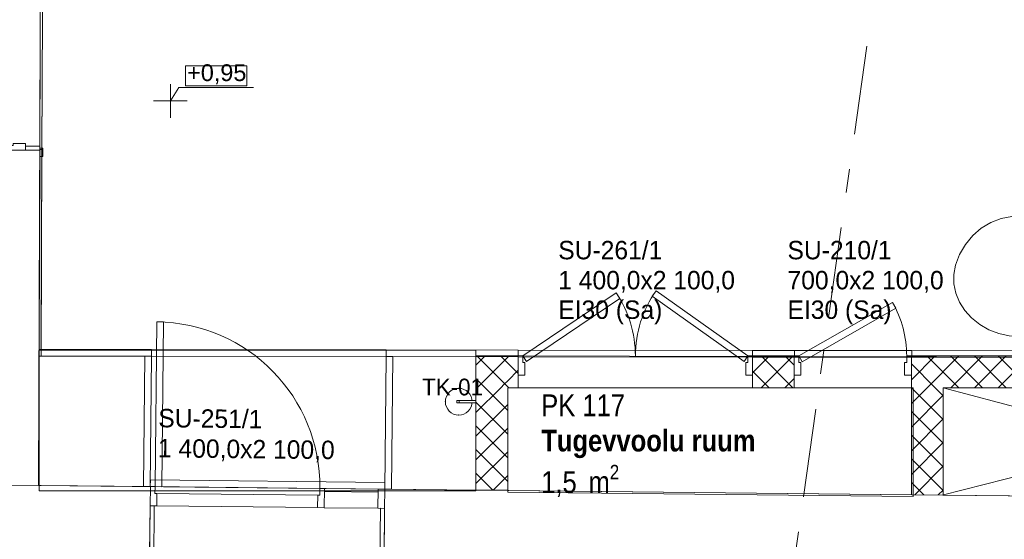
# Model space of a CAD drawing. Header units: millimetres. Extents: x 74467 to 235410, y -65 to 114857.
# Tile 146 of 256: x 115969 to 121847, y 61791 to 64894. Entities that reach past the tile are written whole.
import ezdxf
from ezdxf.enums import TextEntityAlignment as Align

# ---------------------------------------------------------------- set-up
doc = ezdxf.new("R2010")
doc.units = ezdxf.units.MM
doc.header["$MEASUREMENT"] = 0
doc.linetypes.add('Katkend topelt', pattern=[1093.611073, 529.166651, -211.666656, 141.111112, -211.666656])
doc.linetypes.add('Wipeout_Contour', pattern=[1000, 0, -1000])
for name, color, linetype in [('00 2D joon.AR', 7, 'Continuous'), ('00 Mõõdud kõrgusmärk.AR', 7, 'Continuous'), ('00 Teljed.AR', 7, 'Continuous'), ('1235 Vahelaed.VANA', 7, 'Continuous'), ('1311 Siseseinad.VANA', 7, 'Continuous'), ('1326 Seinapinnad.SA', 7, 'Continuous'), ('1330 Sisustus.SA', 7, 'Continuous'), ('1331 Sisseehitatud sisustus.SA', 7, 'Continuous'), ('9350 Netopind.VANA', 7, 'Continuous'), ('9411 TO tulekustuti.TO', 7, 'Continuous'), ('Ruumi tekst', 7, 'Continuous'), ('Uks', 7, 'Continuous'), ('Ukse tähis', 7, 'Continuous')]:
    doc.layers.add(name, color=color, linetype=linetype)
doc.styles.add('GENERATED_STYLE_2', font='txt', dxfattribs={"width": 0.84})
doc.styles.add('GENERATED_STYLE_3', font='txt')
doc.styles.add('GENERATED_STYLE_4', font='txt', dxfattribs={"width": 0.84})
pattern_1 = [(45, (0, 0), (-70.71068, 70.71068), []), (135, (0, 0), (70.71068, 70.71068), [])]

# ---------------------------------------------------------------- blocks, each defined once
blk = doc.blocks.new('Slab_34_1', base_point=(115881.5, 62115.1))
at = {"layer": '1235 Vahelaed.VANA', "color": 7, "linetype": 'Continuous', "lineweight": 13, "flags": 128}
blk.add_lwpolyline([(115881.5, 62115.1), (116081.5, 62113), (116748.9, 62105.9), (118148.8, 62091.1), (118692.6, 62085.3), (118882.9, 62083.3), (121482.6, 62055.7), (121482.6, 62696.5), (124000, 62696.5)], dxfattribs=at)
blk = doc.blocks.new('Slab_36_1', base_point=(116081.5, 62113))
at = {"layer": '1235 Vahelaed.VANA', "color": 7, "linetype": 'Continuous', "lineweight": 13, "flags": 128}
blk.add_lwpolyline([(123999.9, 62029.9), (121482.6, 62055.7), (118882.9, 62083.3), (118692.6, 62085.3), (118148.8, 62091.1), (116748.9, 62105.9), (116081.5, 62113), (116093.4, 65345.4), (116102.2, 65759.4), (116134.1, 67339.1), (116135.5, 67405.6), (117971.9, 67365), (118788, 67347), (120487.6, 67309.4), (121610, 67284.6), (122909.7, 67255.9)], dxfattribs=at)
blk = doc.blocks.new('Slab_37_1', base_point=(116081.5, 62113))
at = {"color": 254, "linetype": 'Wipeout_Contour', "lineweight": 0, "ltscale": 3789517.066129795}
blk.add_wipeout([(116081.5, 62113), (118148.8, 62091.1), (118692.6, 62085.3), (118882.9, 62083.3), (121482.6, 62055.7), (121482.6, 62696.5), (124000, 62696.5), (123999.9, 62029.9), (132092.6, 61996.9), (132092.6, 64355.4), (131297.3, 64355.4), (131287.7, 66947.2), (131292.6, 67659.7), (129692.7, 67676.9), (129687.7, 66958.3), (128548.4, 66966.2), (128548.4, 67121.4), (127873.5, 67121.4), (127873.2, 67146.3), (126689.6, 67172.4), (122909.7, 67255.9), (121610, 67284.6), (120487.6, 67309.4), (118788, 67347), (117971.9, 67365), (116135.5, 67405.6), (116093.4, 65345.4)], dxfattribs=at).dxf.layer = '1235 Vahelaed.VANA'
at = {"layer": '1235 Vahelaed.VANA', "color": 7, "linetype": 'Continuous', "lineweight": 13, "flags": 128}
for points in [[(124000, 62696.5), (121482.6, 62696.5), (121482.6, 62055.7), (118882.9, 62083.3), (118692.6, 62085.3), (118148.8, 62091.1), (116081.5, 62113)], [(116081.5, 62113), (116093.4, 65345.4), (116111, 66206.3)]]:
    blk.add_lwpolyline(points, dxfattribs=at)
blk = doc.blocks.new('Liikumisruum_PK 101_14_1', base_point=(117048, 67372.4))
at = {"layer": '9350 Netopind.VANA', "color": 7, "linetype": 'Continuous', "lineweight": 13, "flags": 128}
blk.add_lwpolyline([(122905.6, 67243), (121605.9, 67271.7), (116148.2, 67392.3), (116106.3, 65314.1), (116101.9, 64114.1), (116096.8, 62885), (116084.4, 62885), (116081.5, 62113.4), (118692.6, 62085.3), (118692.6, 62886.5), (124193, 62874.1)], dxfattribs=at)
blk = doc.blocks.new('Tugevvoolu ruum_PK 117_50_1', base_point=(118982.6, 62696.5))
at = {"layer": '9350 Netopind.VANA', "color": 7, "linetype": 'Continuous', "lineweight": 13, "flags": 128}
blk.add_lwpolyline([(121302.7, 62047.6), (121302.6, 62696.5), (118882.6, 62696.5), (118882.5, 62073.3)], close=True, dxfattribs=at)
at = {"layer": 'Ruumi tekst', "color": 7, "lineweight": 13, "char_height": 130, "attachment_point": 1}
for s, insert, style in [('\\A1;{\\pql;\\pt0,4600;\\fArial|b0|i0|c0|p34;PK 117\\fArial|b0|i0|c0|p34;\\A1{\\H.66x;\\S^  ;}\\fArial|b0|i0|c0|p34;\\fArial|b0|i0|c0|p34;\\A1{\\H.66x;\\S^  ;}}', (119082.6, 62656.4), 'GENERATED_STYLE_4'), ('\\A1;{\\pql;\\pt0,500;\\fArial|b1|i0|c0|p34;Tugevvoolu ruum\\fArial|b1|i0|c0|p34;\\A1{\\H.66x;\\S^  ;}\\fArial|b1|i0|c0|p34;\\fArial|b1|i0|c0|p34;\\A1{\\H.66x;\\S^  ;}}', (119082.6, 62445.6), 'GENERATED_STYLE_2'), ('\\A1;{\\pql;\\pt0,4600;\\fArial|b0|i0|c0|p34;1,5\\fArial|b0|i0|c0|p34;\\A1{\\H.66x;\\S^  ;}\\fArial|b0|i0|c0|p34; m\\fArial|b0|i0|c0|p34;\\A1{\\H.66x;\\S2^  ;}}', (119082.6, 62235.8), 'GENERATED_STYLE_4')]:
    blk.add_mtext(s, dxfattribs=dict(at, insert=insert, style=style))
blk = doc.blocks.new('Slab_343_1', base_point=(116084.5, 62080))
at = {"layer": '1331 Sisseehitatud sisustus.SA', "color": 253, "linetype": 'Continuous', "lineweight": 13, "true_color": 0xa5a6a4, "flags": 128}
blk.add_lwpolyline([(116084.5, 62080), (118692.6, 62080), (118692.6, 62921.5), (116084.5, 62921.5)], close=True, dxfattribs=at)
blk = doc.blocks.new('Opening_88_1')
at = {"layer": '1331 Sisseehitatud sisustus.SA', "color": 253, "linetype": 'Continuous', "lineweight": 13, "true_color": 0xa5a6a4, "flags": 128}
for points in [[(116749.1, 62146.2), (116748.7, 62106.2)], [(118149.1, 62131.1), (116749.1, 62146.2)], [(116748.7, 62106.2), (118148.6, 62091.1)], [(118148.6, 62091.1), (118149.1, 62131.1)], [(116744.5, 61705.7), (116744.1, 61665.7)], [(118120.6, 61691.2), (116744.5, 61705.7)], [(118120.1, 61651.2), (118120.6, 61691.2)], [(116744.1, 61665.7), (118120.1, 61651.2)]]:
    blk.add_lwpolyline(points, dxfattribs=at)
blk = doc.blocks.new('Opening_107_1')
at = {"layer": '1331 Sisseehitatud sisustus.SA', "color": 253, "linetype": 'Continuous', "lineweight": 13, "true_color": 0xa5a6a4, "flags": 128}
for points in [[(118157.5, 62922.2), (116756.8, 62924.1)], [(116756.8, 62924.1), (116756.8, 62884.1)], [(118157.4, 62882.2), (118157.5, 62922.2)], [(116756.8, 62884.1), (118157.4, 62882.2)]]:
    blk.add_lwpolyline(points, dxfattribs=at)
blk = doc.blocks.new('Opening_111_1')
at = {"layer": '1331 Sisseehitatud sisustus.SA', "color": 253, "linetype": 'Continuous', "lineweight": 13, "true_color": 0xa5a6a4, "flags": 128}
for points in [[(120595, 62918.9), (120594.9, 62878.9)], [(121295, 62918), (120595, 62918.9)], [(121294.9, 62878), (121295, 62918)], [(120594.9, 62878.9), (121294.9, 62878)]]:
    blk.add_lwpolyline(points, dxfattribs=at)
blk = doc.blocks.new('Opening_112_1')
at = {"layer": '1331 Sisseehitatud sisustus.SA', "color": 253, "linetype": 'Continuous', "lineweight": 13, "true_color": 0xa5a6a4, "flags": 128}
for points in [[(120344.1, 62919.3), (118944.1, 62921.1)], [(118944.1, 62921.1), (118944.1, 62881.1)], [(120344.1, 62879.3), (120344.1, 62919.3)], [(118944.1, 62881.1), (120344.1, 62879.3)]]:
    blk.add_lwpolyline(points, dxfattribs=at)
blk = doc.blocks.new('Opening_117_1')
at = {"color": 254, "linetype": 'Wipeout_Contour', "lineweight": 0, "ltscale": 530924.242609}
blk.add_wipeout([(115880.3, 65315), (115875.9, 64115), (115888.9, 64114.9), (115893.3, 65314.9)], dxfattribs=at).dxf.layer = '1326 Seinapinnad.SA'
at = {"color": 254, "linetype": 'Wipeout_Contour', "lineweight": 0, "ltscale": 531670.52181}
blk.add_wipeout([(116088.9, 64118), (116101.9, 64118), (116106.3, 65314.1), (116093.3, 65314.2)], dxfattribs=at).dxf.layer = '1326 Seinapinnad.SA'
at = {"layer": '1326 Seinapinnad.SA', "color": 7, "linetype": 'Continuous', "lineweight": 13, "flags": 128}
for points in [[(115880.3, 65315), (115875.9, 64115)], [(115888.9, 64114.9), (115893.3, 65314.9)], [(116093.3, 65314.2), (116088.9, 64118)], [(116101.9, 64118), (116106.3, 65314.1)], [(116088.9, 64118), (116101.9, 64118)]]:
    blk.add_lwpolyline(points, dxfattribs=at)
at = {"layer": '1326 Seinapinnad.SA', "color": 7, "linetype": 'Continuous', "lineweight": 15, "flags": 128}
for points in [[(115893.3, 65314.9), (115880.3, 65315)], [(116106.3, 65314.1), (116093.3, 65314.2)], [(115875.9, 64115), (115888.9, 64114.9)]]:
    blk.add_lwpolyline(points, dxfattribs=at)
blk = doc.blocks.new('Door with Sidelight on Side 2 24_4')
at = {"layer": 'Uks', "color": 7, "linetype": 'Continuous', "lineweight": 13}
for p, q in [((632, 0), (632, 984)), ((632, 984), (672, 984)), ((672, 984), (672, 0)), ((-660, 0), (-700, 0)), ((-700, 0), (-700, -115)), ((-700, 0), (-700, -115)), ((-700, 0), (-700, -115)), ((-660, -115), (-660, 0)), ((-312, 0), (-340, 0)), ((-340, 0), (-340, -115)), ((-312, -40), (-312, 0)), ((672, 0), (632, 0)), ((700, 0), (672, 0)), ((672, 0), (672, -40)), ((700, -115), (700, 0)), ((700, 0), (700, -115)), ((700, 0), (700, -115)), ((-660, -18), (-340, -18)), ((-300, -40), (-312, -40)), ((-300, -40), (660, -40)), ((-300, -115), (-300, -40)), ((672, -40), (660, -40)), ((660, -40), (660, -115)), ((-700, -450.3), (-700, -115)), ((-700, -115), (-675, -115)), ((-700, -115), (-660, -115)), ((-700, -115), (-700, -400.3)), ((-700, -115), (-700, -400.3)), ((-675, -115), (-675, -450.3)), ((-340, -115), (-660, -115)), ((-340, -115), (-300, -115)), ((660, -115), (-300, -115)), ((660, -115), (700, -115)), ((675, -450.3), (675, -115)), ((675, -115), (700, -115)), ((700, -115), (700, -450.3)), ((700, -115), (700, -400.3)), ((700, -115), (700, -400.3)), ((-700, -400.3), (-727, -400.3)), ((-700, -400.3), (-727, -400.3)), ((700, -400.3), (727, -400.3)), ((700, -400.3), (727, -400.3)), ((-675, -450.3), (-700, -450.3)), ((700, -450.3), (675, -450.3))]:
    blk.add_line(p, q, dxfattribs=at)
at = {"layer": 'Uks', "color": 7, "linetype": 'Continuous', "lineweight": 13, "flags": 128}
blk.add_lwpolyline([(-340, 0), (-660, 0), (-660, -115), (-340, -115)], close=True, dxfattribs=at)
at = {"layer": 'Uks', "color": 7, "linetype": 'Continuous', "lineweight": 13}
blk.add_arc((672, 0), 984, 90, 180, dxfattribs=at)
blk = doc.blocks.new('Door Stamp 24')
at = {"layer": 'Ukse tähis', "color": 7, "lineweight": 13, "style": 'GENERATED_STYLE_2'}
for tag, p in [('AC_WIDO_ID', (-460.3, -326.6)), ('AC_TextStyle_4', (-460.3, -506))]:
    blk.add_attdef(tag, text='', height=110, dxfattribs=at).set_placement(p, align=Align.TOP_LEFT)
blk = doc.blocks.new('Wall_693_1', base_point=(123861.1, 62030.5))
at = {"layer": '1311 Siseseinad.VANA', "color": 7, "linetype": 'Continuous', "lineweight": 15}
for p, q in [((116748.9, 62105.9), (116747.7, 61990.9)), ((118148.8, 62091.1), (118147.6, 61976.1)), ((116747.7, 61990.9), (116744.7, 61705.7)), ((118147.6, 61976.1), (118144.6, 61690.8))]:
    blk.add_line(p, q, dxfattribs=at)
at = {"layer": '1311 Siseseinad.VANA', "color": 7, "linetype": 'Continuous', "lineweight": 15, "flags": 128}
for points in [[(116748.9, 62105.9), (115659.7, 62117.5)], [(121292.6, 62057.7), (118148.8, 62091.1)], [(123861.1, 62030.5), (121482.6, 62055.7)]]:
    blk.add_lwpolyline(points, dxfattribs=at)
at = {"layer": 'Uks', "color": 7, "linetype": 'Continuous', "lineweight": 13, "xscale": -0.9999999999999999, "zscale": 1000, "rotation": 359.3919943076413}
blk.add_blockref('Door with Sidelight on Side 2 24_4', (117448.9, 62098.5), dxfattribs=at)
at = {"layer": 'Ukse tähis', "color": 7, "lineweight": 13}
ref = blk.add_blockref('Door Stamp 24', (117444.6, 61698.3), dxfattribs=dict(at, rotation=179.3919943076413))
ref.add_attrib('AC_TextStyle_4', '1\xa0400,0x2\xa0100,0', dxfattribs={"color": 7, "lineweight": 13, "height": 110, "rotation": 359.39199, "style": 'GENERATED_STYLE_2'}).set_placement((116795.2, 62391), align=Align.TOP_LEFT)
ref.add_attrib('AC_WIDO_ID', 'SU-251/1', dxfattribs={"color": 7, "lineweight": 13, "height": 110, "rotation": 359.39199, "style": 'GENERATED_STYLE_2'}).set_placement((116797.1, 62570.4), align=Align.TOP_LEFT)
blk = doc.blocks.new('Door 24_21')
at = {"layer": 'Uks', "color": 7, "linetype": 'Continuous', "lineweight": 13}
for p, q in [((532, 1044), (532, 1144)), ((532, 1144), (572, 1144)), ((572, 1144), (572, 1044)), ((572, 1044), (532, 1044)), ((552, 1044), (552, 100)), ((532, 0), (532, 100)), ((532, 100), (572, 100)), ((572, 100), (572, 0)), ((-637, 0), (-637, 19)), ((-637, 19), (-587, 19)), ((-587, 0), (-637, 0)), ((-587, 19), (-587, 0)), ((572, 0), (532, 0)), ((587, 19), (637, 19)), ((587, 0), (587, 19)), ((637, 0), (587, 0)), ((637, 19), (637, 0)), ((-600, -200), (-600, -115)), ((-600, -115), (-575, -115)), ((-575, -115), (-575, -200)), ((575, -200), (575, -115)), ((575, -115), (600, -115)), ((600, -115), (600, -200)), ((-637, -219), (-637, -200)), ((-637, -200), (-587, -200)), ((-587, -219), (-637, -219)), ((-575, -200), (-600, -200)), ((-587, -200), (-587, -219)), ((600, -200), (575, -200)), ((587, -200), (637, -200)), ((587, -219), (587, -200)), ((637, -219), (587, -219)), ((637, -200), (637, -219))]:
    blk.add_line(p, q, dxfattribs=at)
at = {"layer": 'Uks', "color": 7, "linetype": 'Continuous', "lineweight": 15}
for p, q in [((-600, 0), (-637, 0)), ((-600, 0), (-637, 0)), ((-572, 0), (-600, 0)), ((-600, 0), (-600, -115)), ((-600, 0), (-600, -115)), ((-600, 0), (-600, -115)), ((-572, -40), (-572, 0)), ((600, 0), (572, 0)), ((572, 0), (572, -40)), ((600, -115), (600, 0)), ((600, 0), (600, -115)), ((600, 0), (600, -115)), ((600, 0), (637, 0)), ((600, 0), (637, 0)), ((-560, -40), (-572, -40)), ((-560, -115), (-560, -40)), ((572, -40), (560, -40)), ((560, -40), (560, -115)), ((-600, -115), (-560, -115)), ((-600, -115), (-600, -200)), ((-600, -115), (-600, -200)), ((560, -115), (600, -115)), ((600, -115), (600, -200)), ((600, -115), (600, -200)), ((-600, -200), (-637, -200)), ((-600, -200), (-637, -200)), ((600, -200), (637, -200)), ((600, -200), (637, -200))]:
    blk.add_line(p, q, dxfattribs=at)
at = {"layer": 'Uks', "color": 7, "linetype": 'Continuous', "lineweight": 13, "flags": 128}
for points in [[(552, 1044), (552, 100), (532, 100), (532, 1044)], [(572, 1044), (572, 100), (552, 100), (552, 1044)]]:
    blk.add_lwpolyline(points, close=True, dxfattribs=at)
at = {"layer": 'Uks', "color": 7, "linetype": 'Continuous', "lineweight": 13}
blk.add_arc((572, 0), 1144, 90, 180, dxfattribs=at)
blk = doc.blocks.new('Door 24_22')
at = {"layer": 'Uks', "color": 7, "linetype": 'Continuous', "lineweight": 13}
for p, q in [((432, 0), (432, 944)), ((432, 944), (472, 944)), ((472, 944), (472, 0)), ((-472, 0), (-500, 0)), ((-500, 0), (-500, -115)), ((-472, -40), (-472, 0)), ((472, 0), (432, 0)), ((500, 0), (472, 0)), ((472, 0), (472, -40)), ((500, -115), (500, 0)), ((-460, -40), (-472, -40)), ((-460, -115), (-460, -40)), ((472, -40), (460, -40)), ((460, -40), (460, -115)), ((-475, -115), (-500, -115)), ((-500, -115), (-500, -275)), ((-500, -115), (-460, -115)), ((-475, -275), (-475, -115)), ((460, -115), (500, -115)), ((500, -115), (475, -115)), ((475, -115), (475, -275)), ((500, -275), (500, -115)), ((-487, -256), (-537, -256)), ((-537, -256), (-537, -275)), ((-537, -275), (-487, -275)), ((-487, -275), (-537, -275)), ((-537, -275), (-537, -294)), ((-500, -275), (-537, -275)), ((-500, -275), (-537, -275)), ((-500, -275), (-475, -275)), ((-487, -275), (-487, -256)), ((-487, -294), (-487, -275)), ((475, -275), (500, -275)), ((537, -256), (487, -256)), ((487, -256), (487, -275)), ((487, -275), (537, -275)), ((537, -275), (487, -275)), ((487, -275), (487, -294)), ((500, -275), (537, -275)), ((500, -275), (537, -275)), ((537, -275), (537, -256)), ((537, -294), (537, -275)), ((-537, -294), (-487, -294)), ((487, -294), (537, -294))]:
    blk.add_line(p, q, dxfattribs=at)
blk.add_arc((472, 0), 944, 90, 180, dxfattribs=at)
blk = doc.blocks.new('Wall_694_1', base_point=(116081.5, 62113.4))
at = {"layer": '1311 Siseseinad.VANA', "color": 7, "linetype": 'Continuous', "lineweight": 15}
for p, q in [((115893.3, 65314.9), (115893.4, 65351.9)), ((115893.3, 65314.9), (116008.3, 65314.5)), ((116008.3, 65314.5), (116093.3, 65314.2)), ((116093.3, 65314.2), (116093.4, 65351.2)), ((115888.9, 64114.9), (115888.7, 64077.9)), ((115888.9, 64114.9), (116003.9, 64114.5)), ((116003.9, 64114.5), (116088.9, 64114.2)), ((116088.9, 64114.2), (116088.7, 64077.2))]:
    blk.add_line(p, q, dxfattribs=at)
at = {"layer": '1311 Siseseinad.VANA', "color": 7, "linetype": 'Continuous', "lineweight": 15, "flags": 128}
for points in [[(115893.4, 65351.4), (115893.3, 65314.9)], [(116093.4, 65345.4), (115893.4, 65351.4)], [(116093.3, 65314.2), (116093.4, 65345.4)], [(115888.9, 64114.9), (115881.5, 62115.5)], [(116081.5, 62113.4), (116088.9, 64114.2)], [(115881.5, 62115.5), (116081.5, 62113.4)]]:
    blk.add_lwpolyline(points, dxfattribs=at)
at = {"layer": 'Uks', "color": 7, "linetype": 'Continuous', "lineweight": 13, "xscale": -1, "zscale": 1000, "rotation": 268.7345291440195}
blk.add_blockref('Door 24_22', (116133.3, 66705.9), dxfattribs=at)
at = {"layer": 'Uks', "color": 7, "linetype": 'Continuous', "lineweight": 13, "zscale": 1000, "rotation": 89.78909115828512}
blk.add_blockref('Door 24_21', (115891.1, 64714.9), dxfattribs=at)
at = {"layer": 'Ukse tähis', "color": 7, "lineweight": 13}
ref = blk.add_blockref('Door Stamp 24', (115858.4, 66712), dxfattribs=dict(at, rotation=268.7345291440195))
ref.add_attrib('A', '1\xa0000,0x2\xa0100,0', dxfattribs={"color": 7, "lineweight": 13, "height": 110, "rotation": 88.73453, "style": 'GENERATED_STYLE_2'}).set_placement((116320.5, 66222.7), align=Align.TOP_LEFT)
ref.add_attrib('AC_WIDO_ID', 'SU-231/2', dxfattribs={"color": 7, "lineweight": 13, "height": 110, "rotation": 88.73453, "style": 'GENERATED_STYLE_2'}).set_placement((116142.6, 66228.1), align=Align.TOP_LEFT)
ref = blk.add_blockref('Door Stamp 24', (116091.1, 64714.2), dxfattribs=dict(at, rotation=269.7890911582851))
ref.add_attrib('AC_TextStyle_4', '1\xa0200,0x2\xa0100,0', dxfattribs={"color": 7, "lineweight": 13, "height": 110, "rotation": 89.78909, "style": 'GENERATED_STYLE_2'}).set_placement((115445.3, 64218.6), align=Align.TOP_LEFT)
ref.add_attrib('AC_WIDO_ID', 'SU-241/1', dxfattribs={"color": 7, "lineweight": 13, "height": 110, "rotation": 89.78909, "style": 'GENERATED_STYLE_2'}).set_placement((115267.3, 64220.7), align=Align.TOP_LEFT)
ref.add_attrib('DUMMY_228', 'EI30 (S200)', dxfattribs={"color": 7, "lineweight": 13, "height": 110, "rotation": 89.78909, "style": 'GENERATED_STYLE_2'}).set_placement((115623.2, 64219.4), align=Align.TOP_LEFT)
blk = doc.blocks.new('Double Door 24_5')
at = {"layer": 'Uks', "color": 7, "linetype": 'Continuous', "lineweight": 13}
for p, q in [((-123.5, 388.2), (-672, 0)), ((-648.9, -32.6), (-100.4, 355.6)), ((-100.4, 355.6), (-123.5, 388.2)), ((92.8, 343.2), (115.2, 376.3)), ((115.2, 376.3), (672, 0)), ((649.6, -33.1), (92.8, 343.2)), ((-700, 0), (-700, -115)), ((-700, 0), (-700, -115)), ((-672, 0), (-648.9, -32.6)), ((672, 0), (649.6, -33.1)), ((700, 0), (700, -115)), ((700, 0), (700, -115)), ((-700, -115), (-700, -190)), ((700, -115), (700, -190))]:
    blk.add_line(p, q, dxfattribs=at)
at = {"layer": 'Uks', "color": 7, "linetype": 'Continuous', "lineweight": 15}
for p, q in [((-672, 0), (-700, 0)), ((-700, 0), (-700, -115)), ((-672, -40), (-672, 0)), ((700, 0), (672, 0)), ((672, 0), (672, -40)), ((700, -115), (700, 0)), ((-660, -40), (-672, -40)), ((-660, -115), (-660, -40)), ((672, -40), (660, -40)), ((660, -40), (660, -115)), ((-700, -115), (-660, -115)), ((660, -115), (700, -115))]:
    blk.add_line(p, q, dxfattribs=at)
at = {"layer": 'Uks', "color": 7, "linetype": 'Continuous', "lineweight": 13}
for centre, start, end in [((-672, 0), 0, 35.28993), ((672, 0), 145.94679, 180)]:
    blk.add_arc(centre, 672, start, end, dxfattribs=at)
blk = doc.blocks.new('Door 24_23')
at = {"layer": 'Uks', "color": 7, "linetype": 'Continuous', "lineweight": 13}
for p, q in [((-256.9, 284.9), (-237.1, 319.7)), ((-237.1, 319.7), (322, 0)), ((302.1, -34.7), (-256.9, 284.9)), ((-322, 0), (-350, 0)), ((-350, 0), (-350, -115)), ((-350, 0), (-350, -115)), ((-350, 0), (-350, -115)), ((-322, -40), (-322, 0)), ((322, 0), (302.1, -34.7)), ((350, 0), (322, 0)), ((322, 0), (322, -40)), ((350, -115), (350, 0)), ((350, 0), (350, -115)), ((350, 0), (350, -115)), ((-310, -40), (-322, -40)), ((-310, -115), (-310, -40)), ((322, -40), (310, -40)), ((310, -40), (310, -115)), ((-350, -115), (-310, -115)), ((-350, -115), (-350, -190)), ((310, -115), (350, -115)), ((350, -115), (350, -190))]:
    blk.add_line(p, q, dxfattribs=at)
blk.add_arc((322, 0), 644, 150.24074, 180, dxfattribs=at)
blk = doc.blocks.new('Wall_711_1', base_point=(118882.6, 62696.5))
at = {"layer": '1311 Siseseinad.VANA', "linetype": 'Continuous', "lineweight": 13, "true_color": 0x50504f}
h = blk.add_hatch(dxfattribs=at)
h.set_pattern_fill('Plokk_õõnesbetoon_0001', color=251, style=0, pattern_type=2)
h.set_pattern_definition(pattern_1)
h.paths.add_polyline_path([(118692.6, 62886.5), (118692.6, 62696.5), (118882.6, 62696.5)])
h = blk.add_hatch(dxfattribs=at)
h.set_pattern_fill('Plokk_õõnesbetoon_0001', color=251, style=0, pattern_type=2)
h.set_pattern_definition(pattern_1)
h.paths.add_polyline_path([(118882.6, 62886.5), (118692.6, 62886.5), (118882.6, 62696.5)])
h = blk.add_hatch(dxfattribs=at)
h.set_pattern_fill('Plokk_õõnesbetoon_0001', color=251, style=0, pattern_type=2)
h.set_pattern_definition(pattern_1)
h.paths.add_polyline_path([(118882.6, 62696.5), (118944.7, 62696.5), (118944.7, 62886.5), (118882.6, 62886.5)])
h = blk.add_hatch(dxfattribs=at)
h.set_pattern_fill('Plokk_õõnesbetoon_0001', color=251, style=0, pattern_type=2)
h.set_pattern_definition(pattern_1)
h.paths.add_polyline_path([(120592.5, 62886.5), (120344.7, 62886.5), (120344.7, 62696.5), (120592.5, 62696.5)])
h = blk.add_hatch(dxfattribs=at)
h.set_pattern_fill('Plokk_õõnesbetoon_0001', color=251, style=0, pattern_type=2)
h.set_pattern_definition(pattern_1)
h.paths.add_polyline_path([(121292.5, 62696.5), (124192.6, 62696.5), (124192.6, 62886.5), (121292.5, 62886.5)])
at = {"layer": '1311 Siseseinad.VANA', "color": 7, "linetype": 'Continuous', "lineweight": 13}
for p, q in [((118944.7, 62886.5), (118944.7, 62771.5)), ((120344.7, 62886.5), (120344.7, 62771.5)), ((120592.5, 62886.5), (120592.5, 62771.5)), ((121292.5, 62886.5), (121292.5, 62771.5)), ((118944.7, 62771.5), (118944.7, 62696.5)), ((120344.7, 62771.5), (120344.7, 62696.5)), ((120592.5, 62771.5), (120592.5, 62696.5)), ((121292.5, 62771.5), (121292.5, 62696.5))]:
    blk.add_line(p, q, dxfattribs=at)
at = {"layer": '1311 Siseseinad.VANA', "color": 7, "linetype": 'Continuous', "lineweight": 13, "flags": 128}
for points in [[(118692.6, 62886.5), (118692.6, 62696.5)], [(124192.6, 62696.5), (124192.6, 62886.5)]]:
    blk.add_lwpolyline(points, dxfattribs=at)
at = {"layer": '1311 Siseseinad.VANA', "color": 7, "linetype": 'Continuous', "lineweight": 15, "flags": 128}
for points in [[(118944.7, 62886.5), (118692.6, 62886.5)], [(120592.5, 62886.5), (120344.7, 62886.5)], [(124192.6, 62886.5), (121292.5, 62886.5)], [(118882.6, 62696.5), (118944.7, 62696.5)], [(120344.7, 62696.5), (120592.5, 62696.5)], [(121292.5, 62696.5), (121292.6, 62696.5)], [(121482.6, 62696.5), (124002.6, 62696.5)]]:
    blk.add_lwpolyline(points, dxfattribs=at)
at = {"layer": 'Uks', "color": 7, "linetype": 'Continuous', "lineweight": 13, "xscale": -1, "zscale": 1000}
for name, p in [('Double Door 24_5', (119644.7, 62886.5)), ('Door 24_23', (120942.5, 62886.5))]:
    blk.add_blockref(name, p, dxfattribs=at)
at = {"layer": 'Ukse tähis', "color": 7, "lineweight": 13}
ref = blk.add_blockref('Door Stamp 24', (119644.7, 62886.5), dxfattribs=at)
ref.add_attrib('AC_TextStyle_4', '1\xa0400,0x2\xa0100,0', dxfattribs={"color": 7, "lineweight": 13, "height": 110, "style": 'GENERATED_STYLE_2'}).set_placement((119184.3, 63393.8), align=Align.TOP_LEFT)
ref.add_attrib('AC_WIDO_ID', 'SU-261/1', dxfattribs={"color": 7, "lineweight": 13, "height": 110, "style": 'GENERATED_STYLE_2'}).set_placement((119184.3, 63573.1), align=Align.TOP_LEFT)
ref.add_attrib('DUMMY_228', 'EI30 (Sa)', dxfattribs={"color": 7, "lineweight": 13, "height": 110, "style": 'GENERATED_STYLE_2'}).set_placement((119184.3, 63217.3), align=Align.TOP_LEFT)
ref = blk.add_blockref('Door Stamp 24', (120942.5, 62886.5), dxfattribs=at)
ref.add_attrib('AC_TextStyle_4', '700,0x2\xa0100,0', dxfattribs={"color": 7, "lineweight": 13, "height": 110, "style": 'GENERATED_STYLE_2'}).set_placement((120553, 63393.8), align=Align.TOP_LEFT)
ref.add_attrib('AC_WIDO_ID', 'SU-210/1', dxfattribs={"color": 7, "lineweight": 13, "height": 110, "style": 'GENERATED_STYLE_2'}).set_placement((120553, 63573.1), align=Align.TOP_LEFT)
ref.add_attrib('DUMMY_228', 'EI30 (Sa)', dxfattribs={"color": 7, "lineweight": 13, "height": 110, "style": 'GENERATED_STYLE_2'}).set_placement((120553, 63217.3), align=Align.TOP_LEFT)
blk = doc.blocks.new('Wall_712_1', base_point=(118882.6, 62696.5))
at = {"layer": '1311 Siseseinad.VANA', "linetype": 'Continuous', "lineweight": 13, "true_color": 0x50504f}
h = blk.add_hatch(dxfattribs=at)
h.set_pattern_fill('Plokk_õõnesbetoon_0001', color=251, style=0, pattern_type=2)
h.set_pattern_definition(pattern_1)
h.paths.add_polyline_path([(118692.6, 62696.5), (118692.6, 62085.3), (118882.6, 62085.3), (118882.6, 62696.5)])
at = {"layer": '1311 Siseseinad.VANA', "color": 7, "linetype": 'Continuous', "lineweight": 15, "flags": 128}
for points in [[(118692.6, 62696.5), (118692.6, 62085.3)], [(118882.6, 62085.3), (118882.6, 62696.5)]]:
    blk.add_lwpolyline(points, dxfattribs=at)
at = {"layer": '1311 Siseseinad.VANA', "color": 7, "linetype": 'Continuous', "lineweight": 13, "flags": 128}
blk.add_lwpolyline([(118882.6, 62085.3), (118692.6, 62085.3)], dxfattribs=at)
blk = doc.blocks.new('Wall_713_1', base_point=(121292.6, 62696.5))
at = {"layer": '1311 Siseseinad.VANA', "linetype": 'Continuous', "lineweight": 13, "true_color": 0x50504f}
h = blk.add_hatch(dxfattribs=at)
h.set_pattern_fill('Plokk_õõnesbetoon_0001', color=251, style=0, pattern_type=2)
h.set_pattern_definition(pattern_1)
h.paths.add_polyline_path([(121292.6, 62696.5), (121292.6, 62057.7), (121482.6, 62055.7), (121482.6, 62696.5)])
at = {"layer": '1311 Siseseinad.VANA', "color": 7, "linetype": 'Continuous', "lineweight": 15, "flags": 128}
for points in [[(121292.6, 62696.5), (121292.6, 62057.7)], [(121482.6, 62055.7), (121482.6, 62696.5)]]:
    blk.add_lwpolyline(points, dxfattribs=at)
blk = doc.blocks.new('Wall_758_1', base_point=(118197.4, 62882))
at = {"layer": '1331 Sisseehitatud sisustus.SA', "color": 253, "linetype": 'Continuous', "lineweight": 13, "true_color": 0xa5a6a4, "flags": 128}
for points in [[(118157.4, 62882.4), (118149, 62091.1)], [(118197.4, 62882), (118157.4, 62882.4)], [(118189, 62090.7), (118197.4, 62882)], [(118149, 62091.1), (118189, 62090.7)]]:
    blk.add_lwpolyline(points, dxfattribs=at)
blk = doc.blocks.new('Wall_759_1', base_point=(116708.5, 62106.4))
at = {"layer": '1331 Sisseehitatud sisustus.SA', "color": 253, "linetype": 'Continuous', "lineweight": 13, "true_color": 0xa5a6a4, "flags": 128}
for points in [[(116716.7, 62884.1), (116708.5, 62106.4)], [(116756.7, 62883.7), (116716.7, 62884.1)], [(116748.5, 62105.9), (116756.7, 62883.7)], [(116708.5, 62106.4), (116748.5, 62105.9)]]:
    blk.add_lwpolyline(points, dxfattribs=at)
blk = doc.blocks.new('Wall_828_1', base_point=(116088.9, 64118))
at = {"layer": '1326 Seinapinnad.SA', "linetype": 'Continuous', "lineweight": 13, "true_color": 0xffdb48}
blk.add_hatch(color=41, dxfattribs=at).paths.add_polyline_path([(116088.9, 64118), (116084.4, 62925), (116097.4, 62924.9), (116101.9, 64118)])
at = {"layer": '1326 Seinapinnad.SA', "color": 7, "linetype": 'Continuous', "lineweight": 15, "flags": 128}
for points in [[(116088.9, 64118), (116084.4, 62925)], [(116097.4, 62924.9), (116101.9, 64118)], [(116084.4, 62925), (116097.4, 62924.9)]]:
    blk.add_lwpolyline(points, dxfattribs=at)
blk = doc.blocks.new('Wall_869_1', base_point=(124193, 62874.1))
at = {"layer": '1331 Sisseehitatud sisustus.SA', "color": 253, "linetype": 'Continuous', "lineweight": 13, "true_color": 0xa5a6a4, "flags": 128}
for points in [[(116756.8, 62924.1), (116084.4, 62925)], [(116084.4, 62925), (116084.4, 62885)], [(118944.1, 62921.1), (118157.5, 62922.2)], [(120595, 62918.9), (120344.1, 62919.3)], [(124193, 62914.1), (121295, 62918)], [(116084.4, 62885), (116756.8, 62884.1)], [(118157.4, 62882.2), (118944.1, 62881.1)], [(120344.1, 62879.3), (120594.9, 62878.9)], [(121294.9, 62878), (124193, 62874.1)]]:
    blk.add_lwpolyline(points, dxfattribs=at)
blk = doc.blocks.new('Bean Bag 24[728]_1', base_point=(122163.1, 62916.8))
at = {"layer": '1330 Sisustus.SA', "color": 253, "linetype": 'Continuous', "lineweight": 13, "true_color": 0xa5a6a4}
for p, q in [((121710.1, 63648.8), (121767, 63683.2)), ((121767, 63683.2), (121828.2, 63706.6)), ((121828.2, 63706.6), (121891.6, 63718.4)), ((121891.6, 63718.4), (121955.5, 63718.2)), ((121955.5, 63718.2), (122017.7, 63706)), ((122017.7, 63706), (122076.6, 63682.2)), ((122076.6, 63682.2), (122130.2, 63647.6)), ((121659, 63604.6), (121710.1, 63648.8)), ((122130.2, 63647.6), (122177, 63603.1)), ((121580.6, 63492.3), (121615.4, 63551.9)), ((121615.4, 63551.9), (121659, 63604.6)), ((122177, 63603.1), (122215.4, 63550.1)), ((122215.4, 63550.1), (122244.4, 63490.3)), ((121555.6, 63427.5), (121580.6, 63492.3)), ((122244.4, 63490.3), (122263.1, 63425.4)), ((121545.2, 63373.2), (121555.6, 63427.5)), ((121545.8, 63317.4), (121545.2, 63373.2)), ((122263.1, 63425.4), (122270.9, 63357.4)), ((121557.3, 63261.8), (121545.8, 63317.4)), ((122270.9, 63357.4), (122267.6, 63288.4)), ((121579.3, 63208.1), (121557.3, 63261.8)), ((122267.6, 63288.4), (122253.2, 63220.5)), ((121611.2, 63157.9), (121579.3, 63208.1)), ((122253.2, 63220.5), (122232.2, 63169.3)), ((121652, 63112.8), (121611.2, 63157.9)), ((122232.2, 63169.3), (122201.3, 63122.9)), ((121700.4, 63074.1), (121652, 63112.8)), ((122161.4, 63082.5), (122113.7, 63049.5)), ((122201.3, 63122.9), (122161.4, 63082.5)), ((121755.1, 63042.9), (121700.4, 63074.1)), ((121814.3, 63020.3), (121755.1, 63042.9)), ((121876.2, 63007), (121814.3, 63020.3)), ((122059.6, 63024.9), (122000.8, 63009.3)), ((122113.7, 63049.5), (122059.6, 63024.9)), ((121939, 63003.3), (121876.2, 63007)), ((122000.8, 63009.3), (121939, 63003.3))]:
    blk.add_line(p, q, dxfattribs=at)
blk.add_arc((121905.7, 63328.3), 109.1, 53.47272, 93.47272, dxfattribs=at)
blk = doc.blocks.new('Level Dimension_3_1', base_point=(116868.7, 64408.8))
at = {"layer": '00 Mõõdud kõrgusmärk.AR', "color": 5, "linetype": 'Continuous', "lineweight": 13}
for p, q in [((116868.7, 64308.8), (116868.7, 64508.8)), ((116868.7, 64408.8), (116918.7, 64488.8)), ((116918.7, 64488.8), (117365.7, 64488.8)), ((116768.7, 64408.8), (116968.7, 64408.8))]:
    blk.add_line(p, q, dxfattribs=at)
at = {"layer": '00 Mõõdud kõrgusmärk.AR', "color": 5, "linetype": 'Continuous', "lineweight": 13, "flags": 128}
blk.add_lwpolyline([(116958.7, 64498.8), (117325.7, 64498.8), (117325.7, 64618.8), (116958.7, 64618.8)], close=True, dxfattribs=at)
at = {"layer": '00 Mõõdud kõrgusmärk.AR', "color": 5, "lineweight": 13, "insert": (116968.7, 64508.8), "char_height": 100, "attachment_point": 7, "style": 'GENERATED_STYLE_3'}
blk.add_mtext('\\A1;{\\pql;\\fArial|b0|i0|c0|p34;+0,95}', dxfattribs=at)
blk = doc.blocks.new('Standard grid marker_12')
at = {"layer": '00 Teljed.AR', "color": 252, "linetype": 'Katkend topelt', "lineweight": 13, "true_color": 0x8c8d8c}
blk.add_line((7649.2, 0), (54012.4, 0), dxfattribs=at)
at = {"layer": '00 Teljed.AR', "color": 252, "lineweight": 13, "true_color": 0x8c8d8c, "style": 'GENERATED_STYLE_3'}
for tag, p in [('AC_MarkerText_1_0', (-55.7, -25.4)), ('AC_MarkerText_1_1', (62005.9, -25.4))]:
    blk.add_attdef(tag, text='', height=200, rotation=278, dxfattribs=at).set_placement(p, align=Align.TOP_CENTER)
blk = doc.blocks.new('TK-01')
at = {"layer": '9411 TO tulekustuti.TO', "color": 7, "linetype": 'Continuous', "lineweight": 13}
for start, end in [(90, 180), (0, 90), (180, 270), (270, 0)]:
    blk.add_arc((219.4, 80), 80, start, end, dxfattribs=at)
for p in [(219.4, 160), (139.4, 80), (299.4, 80), (219.4, 0)]:
    blk.add_point(p, dxfattribs=at)
at = {"color": 254, "linetype": 'Wipeout_Contour', "lineweight": 0, "ltscale": 1107.079028}
blk.add_wipeout([(207.1, 87), (207.1, 73), (321.6, 73), (321.6, 87)], dxfattribs=at).dxf.layer = '9411 TO tulekustuti.TO'
at = {"layer": '9411 TO tulekustuti.TO', "color": 7, "linetype": 'Continuous', "lineweight": 13}
for p, q in [((207.1, 87), (207.1, 73)), ((321.6, 87), (207.1, 87)), ((207.1, 73), (321.6, 73)), ((321.6, 73), (321.6, 87))]:
    blk.add_line(p, q, dxfattribs=at)
at = {"color": 254, "linetype": 'Wipeout_Contour', "lineweight": 0, "ltscale": 914.841019}
blk.add_wipeout([(207.1, 87), (207.1, 73), (221.2, 73), (221.2, 87)], dxfattribs=at).dxf.layer = '9411 TO tulekustuti.TO'
at = {"layer": '9411 TO tulekustuti.TO', "color": 7, "linetype": 'Continuous', "lineweight": 13}
for p, q in [((207.1, 87), (207.1, 73)), ((221.2, 87), (207.1, 87)), ((207.1, 73), (221.2, 73)), ((221.2, 73), (221.2, 87))]:
    blk.add_line(p, q, dxfattribs=at)
at = {"layer": '9411 TO tulekustuti.TO', "color": 7, "lineweight": 15, "style": 'GENERATED_STYLE_2'}
blk.add_attdef('DUMMY_24', text='', height=100, dxfattribs=at).set_placement((0, 217.9), align=Align.TOP_LEFT)

msp = doc.modelspace()

# ---------------------------------------------------------------- block references
at = {"layer": '1235 Vahelaed.VANA', "color": 7, "linetype": 'Continuous', "lineweight": 13}
for name, p in [('Slab_34_1', (115881.5, 62115.1)), ('Slab_36_1', (116081.5, 62113))]:
    msp.add_blockref(name, p, dxfattribs=at)

# ---------------------------------------------------------------- next in the draw order: block references
msp.add_blockref('Slab_37_1', (116081.5, 62113), dxfattribs=at)

# ---------------------------------------------------------------- next in the draw order: linework, layer by layer
at = {"layer": '00 2D joon.AR', "color": 7, "linetype": 'Continuous', "lineweight": 13}
for p, q in [((121475.5, 62055.8), (124002.6, 62696.5)), ((123992.6, 62029.9), (121482.6, 62696.5))]:
    msp.add_line(p, q, dxfattribs=at)
at = {"layer": '9350 Netopind.VANA', "color": 7, "linetype": 'Continuous', "lineweight": 0, "true_color": 0xfaefc5, "flags": 128}
msp.add_lwpolyline([(122905.6, 67243), (121605.9, 67271.7), (116148.2, 67392.3), (116106.3, 65314.1), (116101.9, 64114.1), (116096.8, 62885), (116084.4, 62885), (116081.5, 62113.4), (118692.6, 62085.3), (118692.6, 62886.5), (124193, 62874.1)], dxfattribs=at)
at = {"layer": '9350 Netopind.VANA', "color": 254, "linetype": 'Continuous', "lineweight": 0, "true_color": 0xe5e5e5, "flags": 128}
msp.add_lwpolyline([(121302.7, 62047.6), (121302.6, 62696.5), (118882.6, 62696.5), (118882.5, 62073.3)], close=True, dxfattribs=at)

# ---------------------------------------------------------------- next in the draw order: block references
at = {"layer": '00 Mõõdud kõrgusmärk.AR', "color": 5, "lineweight": 13}
msp.add_blockref('Level Dimension_3_1', (116868.7, 64408.8), dxfattribs=at)
at = {"layer": '00 Teljed.AR', "color": 7, "linetype": 'Continuous', "lineweight": 13, "zscale": 1000, "rotation": 82.0000000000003}
msp.add_blockref('Standard grid marker_12', (118517.9, 46889.6), dxfattribs=at)
at = {"layer": '1311 Siseseinad.VANA', "color": 7, "lineweight": 15}
for name, p in [('Wall_711_1', (118882.6, 62696.5)), ('Wall_693_1', (123861.1, 62030.5)), ('Wall_712_1', (118882.6, 62696.5)), ('Wall_713_1', (121292.6, 62696.5))]:
    msp.add_blockref(name, p, dxfattribs=at)
at = {"layer": '1330 Sisustus.SA', "color": 253, "linetype": 'Continuous', "lineweight": 13, "true_color": 0xa5a6a4}
msp.add_blockref('Bean Bag 24[728]_1', (122163.1, 62916.8), dxfattribs=at)
at = {"layer": '1331 Sisseehitatud sisustus.SA', "color": 253, "lineweight": 13, "true_color": 0xa5a6a4}
for name, p in [('Wall_869_1', (124193, 62874.1)), ('Wall_759_1', (116708.5, 62106.4)), ('Wall_758_1', (118197.4, 62882))]:
    msp.add_blockref(name, p, dxfattribs=at)
at = {"layer": '1331 Sisseehitatud sisustus.SA', "color": 253, "linetype": 'Continuous', "lineweight": 13, "true_color": 0xa5a6a4}
msp.add_blockref('Slab_343_1', (116084.5, 62080), dxfattribs=at)
at = {"layer": '1331 Sisseehitatud sisustus.SA', "color": 7, "linetype": 'Continuous', "lineweight": 13}
for name in ['Opening_107_1', 'Opening_112_1', 'Opening_111_1', 'Opening_88_1']:
    msp.add_blockref(name, (0, 0), dxfattribs=at)
at = {"layer": '9350 Netopind.VANA', "color": 7, "linetype": 'Continuous', "lineweight": 13}
for name, p in [('Liikumisruum_PK 101_14_1', (117048, 67372.4)), ('Tugevvoolu ruum_PK 117_50_1', (118982.6, 62696.5))]:
    msp.add_blockref(name, p, dxfattribs=at)

# ---------------------------------------------------------------- next in the draw order: block references
at = {"layer": '1326 Seinapinnad.SA', "color": 7, "linetype": 'Continuous', "lineweight": 13}
msp.add_blockref('Opening_117_1', (0, 0), dxfattribs=at)
at = {"layer": '9411 TO tulekustuti.TO', "color": 7, "linetype": 'Continuous', "lineweight": 13, "zscale": 1000}
msp.add_blockref('TK-01', (118371, 62532.7), dxfattribs=at).add_auto_attribs({'DUMMY_24': 'TK-01'})

# ---------------------------------------------------------------- next in the draw order: block references
at = {"layer": '1311 Siseseinad.VANA', "color": 7, "lineweight": 15}
msp.add_blockref('Wall_694_1', (116081.5, 62113.4), dxfattribs=at)
at = {"layer": '1326 Seinapinnad.SA', "color": 7, "lineweight": 15}
msp.add_blockref('Wall_828_1', (116088.9, 64118), dxfattribs=at)

doc.saveas('drawing.dxf')
